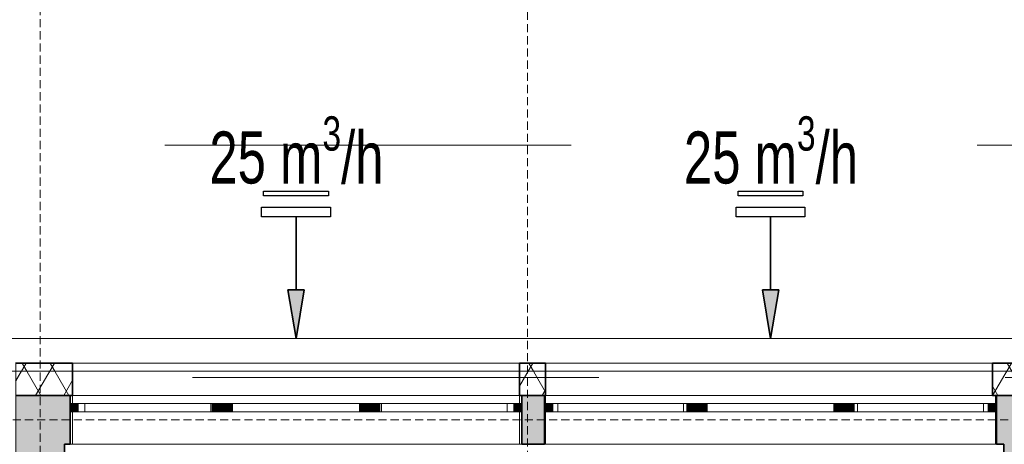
# Model space of a CAD drawing. Header units: millimetres. Extents: x 42175 to 97175, y 10092 to 468192.
# Tile 125 of 235: x 67165 to 73224, y 30459 to 33071. Entities that reach past the tile are written whole.
import ezdxf

# ---------------------------------------------------------------- set-up
doc = ezdxf.new("R2010")
doc.units = ezdxf.units.MM
for name, pattern in [('DASHED', [0.75, 0.5, -0.25]), ('Dashed2cust', [50, 25, -25]), ('Wipeout_Contour', [1000, 0, -1000])]:
    doc.linetypes.add(name, pattern=pattern)
for name, color, linetype in [('!AERECO-NAW', 8, 'Continuous'), ('!AERECO-POMOC', 8, 'Continuous'), ('#nawietrzaki', 8, 'Continuous'), ('- A - ocieplenie', 8, 'Continuous'), ('Konstrukcja - Siatka mod', 8, 'Continuous'), ('Konstrukcja - Stropy', 8, 'Continuous'), ('Konstrukcja - Ściany zewnętrzne', 8, 'Continuous'), ('Okna Archicada', 8, 'Continuous'), ('z JAN', 8, 'Continuous')]:
    doc.layers.add(name, color=color, linetype=linetype)
doc.styles.add('STYL_AUTOMATYCZNY_15', font='ARIALN.TTF', dxfattribs={"width": 0.7})
pattern_1 = [(60, (-175208.28, 306786.62), (-129.90381, 75), []), (120, (-175208.28, 306786.62), (129.90381, 75), [])]
pattern_2 = [(60, (-175208.59, 306786.62), (-129.90381, 75), []), (120, (-175208.59, 306786.62), (129.90381, 75), [])]

msp = doc.modelspace()

# ---------------------------------------------------------------- hatches: boundary and pattern name
at = {"layer": 'Konstrukcja - Ściany zewnętrzne', "linetype": 'Continuous', "lineweight": 13}
for points in [[(67440, 30758.9), (67140, 30758.9), (67440, 30458.9)], [(67440, 30458.9), (67140, 30758.9), (67140, 30458.9)], [(67440, 30458.9), (67475, 30458.9), (67475, 30758.9), (67440, 30758.9)], [(70255, 30758.9), (70255, 30458.9), (70395, 30458.9), (70395, 30758.9)], [(73175, 30758.9), (73175, 30458.9), (73220, 30458.9), (73220, 30758.9)], [(73220, 30458.9), (73520, 30758.9), (73220, 30758.9)], [(73220, 30458.9), (73520, 30458.9), (73520, 30758.9)], [(67140, 30458.9), (67140, 27428.9), (67440, 27428.9), (67440, 30458.9)], [(73220, 30458.9), (73220, 25508.9), (73520, 25508.9), (73520, 30458.9)]]:
    msp.add_hatch(color=8, dxfattribs=at).paths.add_polyline_path(points)
at = {"layer": 'Okna Archicada', "linetype": 'Continuous', "lineweight": 13}
for points in [[(67475, 30658.9), (67525, 30658.9), (67525, 30708.9), (67475, 30708.9)], [(68400, 30708.9), (68350, 30708.9), (68350, 30658.9), (68400, 30658.9)], [(68400, 30658.9), (68475, 30658.9), (68475, 30708.9), (68400, 30708.9)], [(69330, 30708.9), (69255, 30708.9), (69255, 30658.9), (69330, 30658.9)], [(69330, 30658.9), (69380, 30658.9), (69380, 30708.9), (69330, 30708.9)], [(70255, 30708.9), (70205, 30708.9), (70205, 30658.9), (70255, 30658.9)], [(70395, 30658.9), (70445, 30658.9), (70445, 30708.9), (70395, 30708.9)], [(71320, 30708.9), (71270, 30708.9), (71270, 30658.9), (71320, 30658.9)], [(71320, 30658.9), (71395, 30658.9), (71395, 30708.9), (71320, 30708.9)], [(72250, 30708.9), (72175, 30708.9), (72175, 30658.9), (72250, 30658.9)], [(72250, 30658.9), (72300, 30658.9), (72300, 30708.9), (72250, 30708.9)], [(73175, 30708.9), (73125, 30708.9), (73125, 30658.9), (73175, 30658.9)]]:
    msp.add_hatch(color=8, dxfattribs=at).paths.add_polyline_path(points)

# ---------------------------------------------------------------- linework, layer by layer
at = {"layer": '!AERECO-NAW', "color": 8, "linetype": 'Continuous', "lineweight": 25, "ltscale": 100, "flags": 128}
for points in [[(69064.8, 31987.9), (68665.8, 31987.9), (68665.8, 32015.9), (69064.8, 32015.9)], [(71984.8, 31987.9), (71585.8, 31987.9), (71585.8, 32015.9), (71984.8, 32015.9)], [(68653.8, 31917.9), (69076.8, 31917.9), (69076.8, 31858.9), (68653.8, 31858.9)], [(71573.8, 31917.9), (71996.8, 31917.9), (71996.8, 31858.9), (71573.8, 31858.9)]]:
    msp.add_lwpolyline(points, close=True, dxfattribs=at)
at = {"layer": '!AERECO-POMOC', "color": 8, "linetype": 'Continuous', "lineweight": 35, "ltscale": 100}
for p, q in [((68865.3, 31408.9), (68865.3, 31858.9)), ((71785.3, 31408.9), (71785.3, 31858.9)), ((68915.3, 31408.9), (68815.3, 31408.9)), ((71835.3, 31408.9), (71735.3, 31408.9))]:
    msp.add_line(p, q, dxfattribs=at)
at = {"layer": '- A - ocieplenie', "color": 8, "linetype": 'Continuous', "lineweight": 35, "ltscale": 100}
for p, q in [((67490, 30808.9), (67490, 30758.9)), ((70240, 30808.9), (70240, 30758.9)), ((70400, 30808.9), (70400, 30758.9)), ((73150, 30808.9), (73150, 30758.9))]:
    msp.add_line(p, q, dxfattribs=at)
at = {"layer": '- A - ocieplenie', "color": 8, "linetype": 'Continuous', "lineweight": 13, "ltscale": 100}
for p, q in [((67490.3, 30808.9), (67490.3, 30758.9)), ((70240.3, 30808.9), (70240.3, 30758.9)), ((70400.3, 30808.9), (70400.3, 30758.9)), ((73150.3, 30808.9), (73150.3, 30758.9))]:
    msp.add_line(p, q, dxfattribs=at)
at = {"layer": '- A - ocieplenie', "color": 8, "linetype": 'Continuous', "lineweight": 35, "ltscale": 100, "flags": 128}
for points in [[(67140, 30758.9), (67490, 30758.9)], [(70240, 30758.9), (70400, 30758.9)], [(73150, 30758.9), (73520, 30758.9)]]:
    msp.add_lwpolyline(points, dxfattribs=at)
at = {"layer": '- A - ocieplenie', "color": 8, "linetype": 'Continuous', "lineweight": 13, "ltscale": 100, "flags": 128}
for points in [[(67140.3, 30758.9), (67490.3, 30758.9)], [(70240.3, 30758.9), (70400.3, 30758.9)], [(73150.3, 30758.9), (73520.3, 30758.9)]]:
    msp.add_lwpolyline(points, dxfattribs=at)
at = {"layer": 'Konstrukcja - Siatka mod', "color": 8, "linetype": 'DASHED', "lineweight": 13, "ltscale": 100}
msp.add_line((53022.5, 30608.9), (82467, 30608.9), dxfattribs=at)
at = {"layer": 'Konstrukcja - Stropy', "color": 8, "linetype": 'Continuous', "lineweight": 13, "ltscale": 100, "flags": 128}
msp.add_lwpolyline([(67140.3, 30758.9), (67140.3, 27524.9), (66241.5, 27524.9), (66241.5, 24279), (73520.3, 24279), (73520.3, 30758.9)], close=True, dxfattribs=at)
at = {"layer": 'Konstrukcja - Ściany zewnętrzne', "color": 8, "linetype": 'Continuous', "lineweight": 35, "ltscale": 100}
for p, q in [((67475, 30758.9), (67475, 30708.9)), ((70255, 30758.9), (70255, 30708.9)), ((70395, 30758.9), (70395, 30708.9)), ((73175, 30758.9), (73175, 30708.9)), ((67475, 30708.9), (67475, 30658.9)), ((67475, 30658.9), (67475, 30458.9)), ((70255, 30708.9), (70255, 30658.9)), ((70255, 30658.9), (70255, 30458.9)), ((70395, 30708.9), (70395, 30658.9)), ((70395, 30658.9), (70395, 30458.9)), ((73175, 30708.9), (73175, 30658.9)), ((73175, 30658.9), (73175, 30458.9))]:
    msp.add_line(p, q, dxfattribs=at)
at = {"layer": 'Konstrukcja - Ściany zewnętrzne', "color": 8, "linetype": 'Continuous', "lineweight": 13, "ltscale": 100}
for p, q in [((67490.3, 30758.9), (67490.3, 30708.9)), ((70240.3, 30758.9), (70240.3, 30708.9)), ((70400.3, 30758.9), (70400.3, 30708.9)), ((73170.3, 30758.9), (73170.3, 30708.9)), ((67490.3, 30708.9), (67490.3, 30658.9)), ((67490.3, 30658.9), (67490.3, 30458.9)), ((70240.3, 30708.9), (70240.3, 30658.9)), ((70240.3, 30658.9), (70240.3, 30458.9)), ((70400.3, 30708.9), (70400.3, 30658.9)), ((70400.3, 30658.9), (70400.3, 30458.9)), ((73170.3, 30708.9), (73170.3, 30658.9)), ((73170.3, 30658.9), (73170.3, 30458.9))]:
    msp.add_line(p, q, dxfattribs=at)
at = {"layer": 'Konstrukcja - Ściany zewnętrzne', "color": 8, "linetype": 'Continuous', "lineweight": 35, "ltscale": 100, "flags": 128}
for points in [[(67140, 30758.9), (67440, 30758.9)], [(67475, 30758.9), (67440, 30758.9)], [(70395, 30758.9), (70255, 30758.9)], [(73220, 30758.9), (73175, 30758.9)], [(73520, 30758.9), (73220, 30758.9)], [(67440, 27428.9), (67440, 30458.9)], [(67440, 30458.9), (67475, 30458.9)], [(70255, 30458.9), (70395, 30458.9)], [(73175, 30458.9), (73220, 30458.9)], [(73220, 30458.9), (73220, 27528.9)]]:
    msp.add_lwpolyline(points, dxfattribs=at)
at = {"layer": 'Konstrukcja - Ściany zewnętrzne', "color": 8, "linetype": 'Continuous', "lineweight": 13, "ltscale": 100, "flags": 128}
for points in [[(67140.3, 30758.9), (67440.3, 30758.9)], [(67490.3, 30758.9), (67440.3, 30758.9)], [(70400.3, 30758.9), (70240.3, 30758.9)], [(73220.3, 30758.9), (73170.3, 30758.9)], [(73520.3, 30758.9), (73220.3, 30758.9)], [(67440.3, 27524.9), (67440.3, 30458.9)], [(67440.3, 30458.9), (67490.3, 30458.9)], [(70240.3, 30458.9), (70400.3, 30458.9)], [(73170.3, 30458.9), (73220.3, 30458.9)], [(73220.3, 30458.9), (73220.3, 27528.9)]]:
    msp.add_lwpolyline(points, dxfattribs=at)
at = {"layer": 'Okna Archicada', "color": 8, "linetype": 'Continuous', "lineweight": 35, "ltscale": 100}
for p, q in [((67490, 30808.9), (67490, 30758.9)), ((70240, 30808.9), (70240, 30758.9)), ((70400, 30808.9), (70400, 30758.9)), ((73150, 30808.9), (73150, 30758.9)), ((67475, 30758.9), (67475, 30708.9)), ((70255, 30758.9), (70255, 30708.9)), ((70395, 30758.9), (70395, 30708.9)), ((73175, 30758.9), (73175, 30708.9)), ((67475, 30708.9), (67475, 30658.9)), ((67475, 30708.9), (67475, 30658.9)), ((67475, 30658.9), (67475, 30458.9)), ((70255, 30708.9), (70255, 30658.9)), ((70255, 30708.9), (70255, 30658.9)), ((70255, 30658.9), (70255, 30458.9)), ((70395, 30708.9), (70395, 30658.9)), ((70395, 30708.9), (70395, 30658.9)), ((70395, 30658.9), (70395, 30458.9)), ((73175, 30708.9), (73175, 30658.9)), ((73175, 30708.9), (73175, 30658.9)), ((73175, 30658.9), (73175, 30458.9))]:
    msp.add_line(p, q, dxfattribs=at)
at = {"layer": 'Okna Archicada', "color": 8, "linetype": 'Continuous', "lineweight": 13, "ltscale": 100}
for p, q in [((67490.3, 30808.9), (67490.3, 30758.9)), ((70240.3, 30808.9), (70240.3, 30758.9)), ((70400.3, 30808.9), (70400.3, 30758.9)), ((73150.3, 30808.9), (73150.3, 30758.9)), ((67475, 30758.9), (70255, 30758.9)), ((67490, 30758.9), (70240, 30758.9)), ((67490.3, 30758.9), (70240.3, 30758.9)), ((67490.3, 30758.9), (67490.3, 30708.9)), ((67490.3, 30758.9), (70240.3, 30758.9)), ((70240.3, 30758.9), (70240.3, 30708.9)), ((70395, 30758.9), (73175, 30758.9)), ((70400, 30758.9), (73150, 30758.9)), ((70400.3, 30758.9), (73170.3, 30758.9)), ((70400.3, 30758.9), (70400.3, 30708.9)), ((70400.3, 30758.9), (73150.3, 30758.9)), ((73170.3, 30758.9), (73170.3, 30708.9)), ((67525, 30708.9), (67475, 30708.9)), ((67475, 30658.9), (67525, 30658.9)), ((67565.3, 30708.9), (67490.3, 30708.9)), ((67490.3, 30708.9), (67490.3, 30658.9)), ((67490.3, 30708.9), (67490.3, 30658.9)), ((67490.3, 30658.9), (67565.3, 30658.9)), ((67490.3, 30658.9), (67490.3, 30458.9)), ((67525, 30658.9), (67525, 30708.9)), ((68350, 30708.9), (67525, 30708.9)), ((67525, 30658.9), (68350, 30658.9)), ((67565.3, 30658.9), (67565.3, 30708.9)), ((68340.3, 30708.9), (67565.3, 30708.9)), ((67565.3, 30658.9), (68340.3, 30658.9)), ((68415.3, 30708.9), (68340.3, 30708.9)), ((68340.3, 30708.9), (68340.3, 30658.9)), ((68340.3, 30658.9), (68415.3, 30658.9)), ((68400, 30708.9), (68350, 30708.9)), ((68350, 30708.9), (68350, 30658.9)), ((68350, 30658.9), (68400, 30658.9)), ((68475, 30708.9), (68400, 30708.9)), ((68400, 30658.9), (68475, 30658.9)), ((68465.3, 30708.9), (68415.3, 30708.9)), ((68415.3, 30658.9), (68465.3, 30658.9)), ((68465.3, 30658.9), (68465.3, 30708.9)), ((69265.3, 30708.9), (68465.3, 30708.9)), ((68465.3, 30658.9), (69265.3, 30658.9)), ((68475, 30658.9), (68475, 30708.9)), ((69255, 30708.9), (68475, 30708.9)), ((68475, 30658.9), (69255, 30658.9)), ((69330, 30708.9), (69255, 30708.9)), ((69255, 30708.9), (69255, 30658.9)), ((69255, 30658.9), (69330, 30658.9)), ((69315.3, 30708.9), (69265.3, 30708.9)), ((69265.3, 30708.9), (69265.3, 30658.9)), ((69265.3, 30658.9), (69315.3, 30658.9)), ((69390.3, 30708.9), (69315.3, 30708.9)), ((69315.3, 30658.9), (69390.3, 30658.9)), ((69380, 30708.9), (69330, 30708.9)), ((69330, 30658.9), (69380, 30658.9)), ((69380, 30658.9), (69380, 30708.9)), ((70205, 30708.9), (69380, 30708.9)), ((69380, 30658.9), (70205, 30658.9)), ((69390.3, 30658.9), (69390.3, 30708.9)), ((70165.3, 30708.9), (69390.3, 30708.9)), ((69390.3, 30658.9), (70165.3, 30658.9)), ((70240.3, 30708.9), (70165.3, 30708.9)), ((70165.3, 30708.9), (70165.3, 30658.9)), ((70165.3, 30658.9), (70240.3, 30658.9)), ((70255, 30708.9), (70205, 30708.9)), ((70205, 30708.9), (70205, 30658.9)), ((70205, 30658.9), (70255, 30658.9)), ((70240.3, 30708.9), (70240.3, 30658.9)), ((70240.3, 30708.9), (70240.3, 30658.9)), ((70240.3, 30658.9), (70240.3, 30458.9)), ((70445, 30708.9), (70395, 30708.9)), ((70395, 30658.9), (70445, 30658.9)), ((70475.3, 30708.9), (70400.3, 30708.9)), ((70400.3, 30708.9), (70400.3, 30658.9)), ((70400.3, 30708.9), (70400.3, 30658.9)), ((70400.3, 30658.9), (70475.3, 30658.9)), ((70400.3, 30658.9), (70400.3, 30458.9)), ((70445, 30658.9), (70445, 30708.9)), ((71270, 30708.9), (70445, 30708.9)), ((70445, 30658.9), (71270, 30658.9)), ((70475.3, 30658.9), (70475.3, 30708.9)), ((71250.3, 30708.9), (70475.3, 30708.9)), ((70475.3, 30658.9), (71250.3, 30658.9)), ((71325.3, 30708.9), (71250.3, 30708.9)), ((71250.3, 30708.9), (71250.3, 30658.9)), ((71250.3, 30658.9), (71325.3, 30658.9)), ((71320, 30708.9), (71270, 30708.9)), ((71270, 30708.9), (71270, 30658.9)), ((71270, 30658.9), (71320, 30658.9)), ((71395, 30708.9), (71320, 30708.9)), ((71320, 30658.9), (71395, 30658.9)), ((71375.3, 30708.9), (71325.3, 30708.9)), ((71325.3, 30658.9), (71375.3, 30658.9)), ((71375.3, 30658.9), (71375.3, 30708.9)), ((72195.3, 30708.9), (71375.3, 30708.9)), ((71375.3, 30658.9), (72195.3, 30658.9)), ((71395, 30658.9), (71395, 30708.9)), ((72175, 30708.9), (71395, 30708.9)), ((71395, 30658.9), (72175, 30658.9)), ((72250, 30708.9), (72175, 30708.9)), ((72175, 30708.9), (72175, 30658.9)), ((72175, 30658.9), (72250, 30658.9)), ((72245.3, 30708.9), (72195.3, 30708.9)), ((72195.3, 30708.9), (72195.3, 30658.9)), ((72195.3, 30658.9), (72245.3, 30658.9)), ((72320.3, 30708.9), (72245.3, 30708.9)), ((72245.3, 30658.9), (72320.3, 30658.9)), ((72300, 30708.9), (72250, 30708.9)), ((72250, 30658.9), (72300, 30658.9)), ((72300, 30658.9), (72300, 30708.9)), ((73125, 30708.9), (72300, 30708.9)), ((72300, 30658.9), (73125, 30658.9)), ((72320.3, 30658.9), (72320.3, 30708.9)), ((73095.3, 30708.9), (72320.3, 30708.9)), ((72320.3, 30658.9), (73095.3, 30658.9)), ((73170.3, 30708.9), (73095.3, 30708.9)), ((73095.3, 30708.9), (73095.3, 30658.9)), ((73095.3, 30658.9), (73170.3, 30658.9)), ((73175, 30708.9), (73125, 30708.9)), ((73125, 30708.9), (73125, 30658.9)), ((73125, 30658.9), (73175, 30658.9)), ((73170.3, 30708.9), (73170.3, 30658.9)), ((73170.3, 30708.9), (73170.3, 30658.9)), ((73170.3, 30658.9), (73170.3, 30458.9)), ((67475, 30458.9), (70255, 30458.9)), ((67490.3, 30458.9), (70240.3, 30458.9)), ((70395, 30458.9), (73175, 30458.9)), ((70400.3, 30458.9), (73170.3, 30458.9))]:
    msp.add_line(p, q, dxfattribs=at)
at = {"layer": 'z JAN', "color": 8, "linetype": 'Dashed2cust', "lineweight": 13, "ltscale": 100, "flags": 128}
msp.add_lwpolyline([(67140, 30758.9), (73879.2, 30758.9), (73879.2, 30868.9), (67140, 30868.9)], close=True, dxfattribs=at)

# ---------------------------------------------------------------- texts
at = {"layer": '#nawietrzaki', "color": 8, "linetype": 'Continuous', "lineweight": 35, "char_height": 320, "attachment_point": 5, "style": 'STYL_AUTOMATYCZNY_15'}
for insert in [(68867.8, 32223.4), (71787.8, 32223.4)]:
    msp.add_mtext('\\A1;{\\pqc;\\pt960;\\fArial|b0|i0|c238|p0;\\W0.700000;25 m\\fArial|b0|i0|c238|p0;\\W0.700000;\\A1{\\H.66x;\\S3^  ;}\\fArial|b0|i0|c238|p0;\\W0.700000;/h}', dxfattribs=dict(at, insert=insert))

# ---------------------------------------------------------------- wipeouts: each hides what was drawn before it
at = {"color": 8, "linetype": 'Wipeout_Contour', "lineweight": 0, "ltscale": 230445.792009}
msp.add_wipeout([(55120.3, 30908.9), (82860.3, 30908.9), (82860.3, 31108.9), (55120.3, 31108.9)], dxfattribs=at).dxf.layer = '- A - ocieplenie'

# ---------------------------------------------------------------- next in the draw order: hatches: boundary and pattern name
at = {"layer": '!AERECO-POMOC', "linetype": 'Continuous', "lineweight": 35, "ltscale": 100}
for points in [[(68815.3, 31408.9), (68865.3, 31108.9), (68915.3, 31408.9)], [(71735.3, 31408.9), (71785.3, 31108.9), (71835.3, 31408.9)]]:
    msp.add_hatch(color=8, dxfattribs=at).paths.add_polyline_path(points)
at = {"layer": '- A - ocieplenie', "linetype": 'Continuous', "lineweight": 13}
h = msp.add_hatch(dxfattribs=at)
h.set_pattern_fill('Izolacja_miękka_0007', color=8, style=0, pattern_type=2)
h.set_pattern_definition(pattern_2)
h.paths.add_polyline_path([(67140, 30758.9), (67490, 30758.9), (67490, 30958.9), (67140, 30958.9)])
at = {"layer": '- A - ocieplenie', "linetype": 'Continuous', "lineweight": 13, "ltscale": 100}
h = msp.add_hatch(dxfattribs=at)
h.set_pattern_fill('Izolacja_miękka_0007_0007', color=8, style=0, pattern_type=2)
h.set_pattern_definition(pattern_1)
h.paths.add_polyline_path([(67140.3, 30758.9), (67490.3, 30758.9), (67490.3, 30958.9), (67140.3, 30958.9)])
at = {"layer": '- A - ocieplenie', "linetype": 'Continuous', "lineweight": 13}
h = msp.add_hatch(dxfattribs=at)
h.set_pattern_fill('Izolacja_miękka_0007', color=8, style=0, pattern_type=2)
h.set_pattern_definition(pattern_2)
h.paths.add_polyline_path([(70240, 30958.9), (70240, 30758.9), (70400, 30758.9), (70400, 30958.9)])
at = {"layer": '- A - ocieplenie', "linetype": 'Continuous', "lineweight": 13, "ltscale": 100}
h = msp.add_hatch(dxfattribs=at)
h.set_pattern_fill('Izolacja_miękka_0007_0007', color=8, style=0, pattern_type=2)
h.set_pattern_definition(pattern_1)
h.paths.add_polyline_path([(70240.3, 30958.9), (70240.3, 30758.9), (70400.3, 30758.9), (70400.3, 30958.9)])
at = {"layer": '- A - ocieplenie', "linetype": 'Continuous', "lineweight": 13}
h = msp.add_hatch(dxfattribs=at)
h.set_pattern_fill('Izolacja_miękka_0007', color=8, style=0, pattern_type=2)
h.set_pattern_definition(pattern_2)
h.paths.add_polyline_path([(73150, 30958.9), (73150, 30758.9), (73520, 30758.9), (73520, 30958.9)])
at = {"layer": '- A - ocieplenie', "linetype": 'Continuous', "lineweight": 13, "ltscale": 100}
h = msp.add_hatch(dxfattribs=at)
h.set_pattern_fill('Izolacja_miękka_0007_0007', color=8, style=0, pattern_type=2)
h.set_pattern_definition(pattern_1)
h.paths.add_polyline_path([(73150.3, 30958.9), (73150.3, 30758.9), (73520.3, 30758.9), (73520.3, 30958.9)])

# ---------------------------------------------------------------- next in the draw order: linework, layer by layer
at = {"layer": '!AERECO-POMOC', "color": 8, "linetype": 'Continuous', "lineweight": 35, "ltscale": 100}
for p, q in [((68865.3, 31108.9), (68815.3, 31408.9)), ((68915.3, 31408.9), (68865.3, 31108.9)), ((71785.3, 31108.9), (71735.3, 31408.9)), ((71835.3, 31408.9), (71785.3, 31108.9))]:
    msp.add_line(p, q, dxfattribs=at)
at = {"layer": '- A - ocieplenie', "color": 8, "linetype": 'Wipeout_Contour', "lineweight": 13, "ltscale": 100}
for p, q in [((82860.3, 31108.9), (55120.3, 31108.9)), ((55120.3, 30908.9), (82860.3, 30908.9))]:
    msp.add_line(p, q, dxfattribs=at)
at = {"layer": '- A - ocieplenie', "color": 8, "linetype": 'Continuous', "lineweight": 35, "ltscale": 100}
for p, q in [((67490, 30958.9), (67490, 30808.9)), ((70240, 30958.9), (70240, 30808.9)), ((70400, 30958.9), (70400, 30808.9)), ((73150, 30958.9), (73150, 30808.9))]:
    msp.add_line(p, q, dxfattribs=at)
at = {"layer": '- A - ocieplenie', "color": 8, "linetype": 'Continuous', "lineweight": 13, "ltscale": 100}
for p, q in [((67490.3, 30958.9), (67490.3, 30808.9)), ((70240.3, 30958.9), (70240.3, 30808.9)), ((70400.3, 30958.9), (70400.3, 30808.9)), ((73150.3, 30958.9), (73150.3, 30808.9))]:
    msp.add_line(p, q, dxfattribs=at)
at = {"layer": '- A - ocieplenie', "color": 8, "linetype": 'Continuous', "lineweight": 13, "ltscale": 100, "flags": 128}
for points in [[(82860.3, 31108.9), (55120.3, 31108.9)], [(55120.3, 30908.9), (82860.3, 30908.9)], [(67490.3, 30958.9), (67140.3, 30958.9)], [(70400.3, 30958.9), (70240.3, 30958.9)], [(73520.3, 30958.9), (73150.3, 30958.9)]]:
    msp.add_lwpolyline(points, dxfattribs=at)
at = {"layer": '- A - ocieplenie', "color": 8, "linetype": 'Continuous', "lineweight": 35, "ltscale": 100, "flags": 128}
for points in [[(67490, 30958.9), (67140, 30958.9)], [(70400, 30958.9), (70240, 30958.9)], [(73520, 30958.9), (73150, 30958.9)]]:
    msp.add_lwpolyline(points, dxfattribs=at)
at = {"layer": 'Konstrukcja - Siatka mod', "color": 8, "linetype": 'DASHED', "lineweight": 13, "ltscale": 100}
for p, q in [((70290, 33569.5), (70290, 16600)), ((67290, 16600), (67290, 33564.8))]:
    msp.add_line(p, q, dxfattribs=at)
at = {"layer": 'Konstrukcja - Stropy', "color": 8, "linetype": 'Continuous', "lineweight": 13, "ltscale": 100, "flags": 128}
msp.add_lwpolyline([(67140.3, 30958.9), (67140.3, 27520.5), (66257.1, 27520.5), (66257.1, 24479), (69704.8, 24479), (69704.8, 25220.2), (73720.3, 25220.2), (73720.3, 30958.9)], close=True, dxfattribs=at)
at = {"layer": 'Okna Archicada', "color": 8, "linetype": 'Continuous', "lineweight": 13, "ltscale": 100}
for p, q in [((67490, 30958.9), (70240, 30958.9)), ((67490.3, 30958.9), (70240.3, 30958.9)), ((67490.3, 30958.9), (67490.3, 30808.9)), ((70240.3, 30958.9), (70240.3, 30808.9)), ((70400, 30958.9), (73150, 30958.9)), ((70400.3, 30958.9), (73150.3, 30958.9)), ((70400.3, 30958.9), (70400.3, 30808.9)), ((73150.3, 30958.9), (73150.3, 30808.9))]:
    msp.add_line(p, q, dxfattribs=at)
at = {"layer": 'Okna Archicada', "color": 8, "linetype": 'Continuous', "lineweight": 35, "ltscale": 100}
for p, q in [((67490, 30958.9), (67490, 30808.9)), ((70240, 30958.9), (70240, 30808.9)), ((70400, 30958.9), (70400, 30808.9)), ((73150, 30958.9), (73150, 30808.9))]:
    msp.add_line(p, q, dxfattribs=at)
at = {"layer": 'z JAN', "color": 8, "linetype": 'Dashed2cust', "lineweight": 13, "ltscale": 100, "flags": 128}
msp.add_lwpolyline([(82660, 34181.4), (82660, 30758.9), (55340.4, 30758.9), (55340.4, 32299.8), (79270, 32299.8), (79270, 34181.4)], close=True, dxfattribs=at)

doc.saveas('drawing.dxf')
